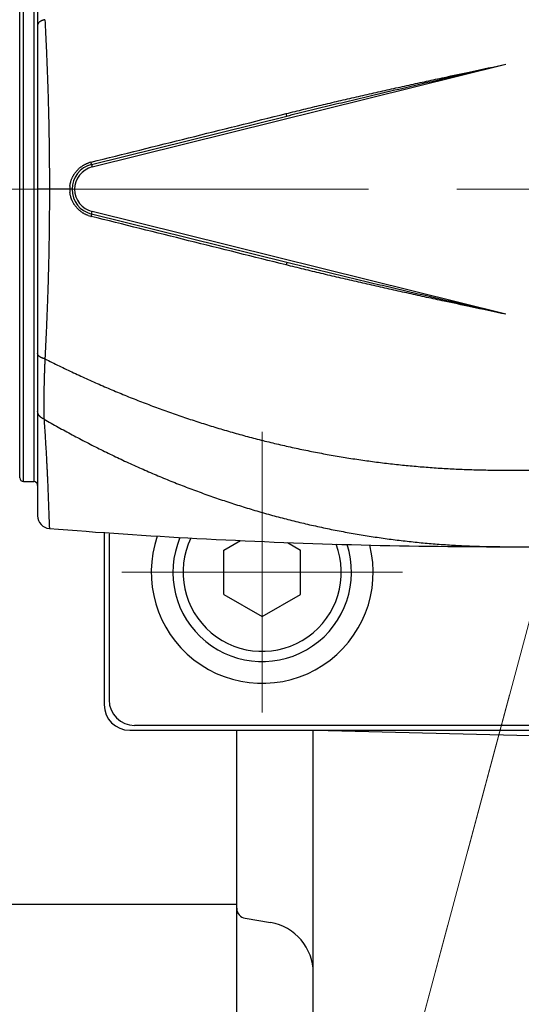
# Model space of a CAD drawing. Header units: millimetres. Extents: x 0 to 1300, y 0 to 891.
# Tile 21 of 127: x 569 to 589, y 253 to 292. Entities that reach past the tile are written whole.
import ezdxf

# ---------------------------------------------------------------- set-up
doc = ezdxf.new("R2010")
doc.units = ezdxf.units.MM
doc.header["$LTSCALE"] = 0.545669
doc.linetypes.add('CENTER', pattern=[50.8, 31.75, -6.35, 6.35, -6.35])
doc.layers.add('NoLayerName_001', color=7, linetype='Continuous')
doc.styles.get("Standard").update_dxf_attribs({"font": 'txt', "bigfont": 'extfont2'})
doc.dimstyles.get("Standard").update_dxf_attribs({"dimtxt": 2.5, "dimasz": 2.5, "dimexe": 1, "dimexo": 1, "dimtad": 1, "dimdec": 3, "dimzin": 0, "dimdsep": 46, "dimtxsty": 'Standard', "dimcen": 2.5, "dimadec": 3, "dimazin": 0, "dimtfac": 0.75, "dimtdec": 3, "dimtmove": 0, "dimatfit": 3, "dimfxl": 1, "dimarcsym": 0})

# ---------------------------------------------------------------- blocks, each defined once
blk = doc.blocks.new('_OPEN30')
at = {"color": 0, "linetype": 'ByBlock', "lineweight": -2}
for p, q in [((-1, 0.267949), (0, 0)), ((0, 0), (-1, -0.267949)), ((0, 0), (-1, 0))]:
    blk.add_line(p, q, dxfattribs=at)
blk = doc.blocks.new('*D47')
at = {"layer": 'Defpoints', "color": 0}
for p in [(526.877, 284.922), (526.977, 284.922), (586.934, 259.011), (586.96, 259.108), (529.773, 255.03)]:
    blk.add_point(p, dxfattribs=at)
at = {"layer": 'NoLayerName_001', "color": 0, "linetype": 'Continuous', "lineweight": 13}
for p, q in [((523.877, 284.922), (520.146, 284.922)), ((586.158, 256.113), (574.794, 213.703))]:
    blk.add_line(p, q, dxfattribs=at)
blk.add_arc((593.877, 284.922), 70.731, 183.64582, 251.35418, dxfattribs=at)
at = {"layer": 'NoLayerName_001', "color": 0, "lineweight": 13, "xscale": 4.5, "yscale": 4.5, "zscale": 4.5}
for p, rotation in [((523.146, 284.922), 91.8229116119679), ((575.57, 216.601), 343.1770883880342)]:
    blk.add_blockref('_OPEN30', p, dxfattribs=dict(at, rotation=rotation))
at = {"layer": 'NoLayerName_001', "color": 0, "lineweight": 13, "insert": (558.234, 233.764), "char_height": 10.5, "attachment_point": 5, "rotation": 325.134}
blk.add_mtext('\\W0.8000;75%%d', dxfattribs=at)
blk = doc.blocks.new('DIM_0002')
at = {"color": 3, "linetype": 'Continuous', "lineweight": 13}
blk.add_lwpolyline([(47.005, 33.624), (38.771, 2.898), (37.995, 0)], dxfattribs=at)
blk.add_arc((52.31, 53.426), 52.31, 345, 255, dxfattribs=at)

msp = doc.modelspace()

# ---------------------------------------------------------------- linework, layer by layer
at = {"layer": 'NoLayerName_001', "color": 60, "linetype": 'Continuous', "lineweight": 25}
for p, q in [((570.077, 297.7108), (570.077, 272.1332)), ((569.3732, 273.6181), (569.3732, 296.2259)), ((569.5232, 273.472), (569.5232, 296.372)), ((569.927, 296.372), (569.927, 273.472)), ((572.2103, 285.7955), (588.427, 289.819)), ((572.1862, 285.8926), (579.8401, 287.7915)), ((572.1862, 285.8926), (572.2103, 285.7955)), ((571.4271, 284.922), (570.077, 284.922)), ((571.4271, 284.922), (570.077, 284.922)), ((572.1862, 283.9514), (572.2103, 284.0485)), ((579.8401, 282.0525), (572.1862, 283.9514)), ((588.427, 280.025), (572.2103, 284.0485)), ((588.427, 273.922), (593.927, 273.922)), ((569.5232, 273.472), (569.927, 273.472)), ((588.427, 270.9219), (588.427, 270.9346)), ((588.427, 270.922), (593.927, 270.922)), ((588.427, 270.922), (593.927, 270.922))]:
    msp.add_line(p, q, dxfattribs=at)
at = {"layer": 'NoLayerName_001', "color": 60, "linetype": 'CENTER', "lineweight": 13}
msp.add_line((586.9343, 259.0112), (595.0646, 289.3538), dxfattribs=at)
at = {"layer": 'NoLayerName_001', "color": 4, "linetype": 'CENTER', "lineweight": 13}
msp.add_line((638.4842, 284.922), (526.877, 284.922), dxfattribs=at)
at = {"layer": 'NoLayerName_001', "color": 110, "linetype": 'CENTER', "lineweight": 13}
for p, q in [((578.877, 275.422), (578.877, 264.422)), ((573.377, 269.922), (584.377, 269.922))]:
    msp.add_line(p, q, dxfattribs=at)
at = {"layer": 'NoLayerName_001', "color": 110, "linetype": 'Continuous', "lineweight": 25}
for p, q in [((572.685, 271.4737), (572.685, 264.73)), ((572.877, 271.4228), (572.877, 264.922)), ((613.877, 263.922), (573.877, 263.922)), ((573.685, 263.73), (614.069, 263.73))]:
    msp.add_line(p, q, dxfattribs=at)
at = {"layer": 'NoLayerName_001', "color": 7, "linetype": 'Continuous', "lineweight": 25}
for p, q in [((577.377, 270.788), (578.0258, 271.1626)), ((577.377, 269.056), (577.377, 270.788)), ((579.8626, 271.085), (580.377, 270.788)), ((580.377, 269.056), (580.377, 270.788)), ((577.377, 269.056), (578.877, 268.1899)), ((578.877, 268.1899), (580.377, 269.056)), ((577.877, 240.7608), (577.877, 263.73)), ((580.877, 200.1845), (580.877, 263.73)), ((580.941, 263.73), (612.8294, 262.9707)), ((563.877, 256.922), (577.877, 256.922)), ((578.2113, 256.3663), (579.2058, 256.2005))]:
    msp.add_line(p, q, dxfattribs=at)
at = {"layer": 'NoLayerName_001', "color": 60, "linetype": 'Continuous', "lineweight": 25}
for centre, radius, start, end in [((572.427, 284.922), 1, 103.93401, 256.06599), ((572.427, 284.922), 0.9, 103.93401, 256.06599), ((572.4368, 284.9102), 1.1069, 104.53948, 110.2742), ((572.4345, 284.9185), 1.0983, 103.93692, 104.53324), ((572.425, 284.9215), 1.0904, 173.45563, 179.97459), ((572.4249, 284.9225), 1.0903, 180.02515, 186.54706), ((572.4369, 284.9343), 1.1074, 249.72899, 255.45877), ((572.4347, 284.9262), 1.099, 255.46481, 256.06074), ((569.5232, 273.622), 0.15, 181.5, 270), ((569.927, 273.322), 0.15, 0, 90), ((570.577, 272.1332), 0.5, 179.99995, 265.43564), ((588.4277, 495.7374), 224.8156, 265.435672, 266.912909), ((588.4281, 495.7684), 224.8466, 266.913223, 269.99972)]:
    msp.add_arc(centre, radius, start, end, dxfattribs=at)
at = {"layer": 'NoLayerName_001', "color": 110, "linetype": 'Continuous', "lineweight": 25}
for centre, radius, start, end in [((578.877, 269.922), 4.35, 161.01117, 14.14561), ((573.685, 264.73), 1, 180, 270), ((573.877, 264.922), 1, 180, 270)]:
    msp.add_arc(centre, radius, start, end, dxfattribs=at)
at = {"layer": 'NoLayerName_001', "color": 7, "linetype": 'Continuous', "lineweight": 25}
for centre, radius, start, end in [((578.877, 269.922), 3.5, 157.08052, 18.07582), ((578.877, 269.922), 3.1, 154.4077, 20.74906), ((578.277, 256.7608), 0.4, 180, 260.53768), ((578.877, 254.2277), 2, 0, 80.53768)]:
    msp.add_arc(centre, radius, start, end, dxfattribs=at)
at = {"layer": 'NoLayerName_001', "color": 60, "linetype": 'Continuous', "lineweight": 25}
for points, knots in [([(570.3621, 291.5642), (570.358, 291.5632), (570.3498, 291.5614), (570.3376, 291.5583), (570.3254, 291.5551), (570.3133, 291.5517), (570.3012, 291.5481), (570.2892, 291.5442), (570.2773, 291.5402), (570.2655, 291.5359), (570.2537, 291.5313), (570.242, 291.5265), (570.2305, 291.5215), (570.219, 291.5162), (570.2077, 291.5106), (570.1966, 291.5047), (570.1856, 291.4984), (570.1749, 291.4918), (570.1643, 291.4849), (570.154, 291.4776), (570.144, 291.4698), (570.1343, 291.4617), (570.125, 291.4531), (570.1163, 291.4439), (570.1081, 291.4342), (570.1007, 291.424), (570.094, 291.4131), (570.0882, 291.4017), (570.0834, 291.3898), (570.0799, 291.3775), (570.0775, 291.365), (570.0773, 291.3566), (570.077, 291.3524)], [0, 0, 0, 0, 0.0125877, 0.02518123, 0.03777868, 0.05037857, 0.06297984, 0.07558189, 0.08818457, 0.10078825, 0.11339382, 0.12600268, 0.13861456, 0.15122622, 0.16383569, 0.17644287, 0.18904972, 0.20166042, 0.21428152, 0.22692208, 0.23958626, 0.25225498, 0.26491276, 0.27755688, 0.29019946, 0.30286956, 0.3156131, 0.32842692, 0.34123861, 0.35399211, 0.36666105, 0.37925745, 0.37925745, 0.37925745, 0.37925745]), ([(570.3621, 291.5642), (570.3791, 291.1954), (570.4036, 290.6791), (570.4324, 290.0152), (570.4503, 289.5725), (570.464, 289.2036), (570.4742, 288.9085), (570.4815, 288.6871), (570.4883, 288.4657), (570.4946, 288.2442), (570.5004, 288.0228), (570.5058, 287.8014), (570.5108, 287.5799), (570.5153, 287.3584), (570.5193, 287.137), (570.5229, 286.9155), (570.5261, 286.694), (570.5289, 286.4725), (570.532, 286.1772), (570.5348, 285.808), (570.537, 285.365), (570.5371, 285.0697), (570.5373, 284.922)], [0, 0, 0, 0, 1.1075364, 1.5505513, 1.9935685, 2.4365865, 2.6580954, 2.879604, 3.1011126, 3.3226212, 3.5441301, 3.7656392, 3.9871486, 4.2086582, 4.4301678, 4.6516775, 4.8731871, 5.0946964, 5.3162054, 5.7592233, 6.2022407, 6.6452564, 6.6452564, 6.6452564, 6.6452564]), ([(579.8208, 287.8863), (579.935, 287.9146), (580.1633, 287.9712), (580.5061, 288.0548), (580.849, 288.1377), (581.1922, 288.2196), (581.5356, 288.3008), (581.8792, 288.3813), (582.2229, 288.4611), (582.6813, 288.5666), (583.2547, 288.6971), (583.9433, 288.8514), (584.6323, 289.0039), (585.3217, 289.1548), (586.1263, 289.3291), (587.1613, 289.5511), (587.9668, 289.7213), (588.427, 289.819)], [0, 0, 0, 0, 0.3528399, 0.705681, 1.0585236, 1.4113676, 1.7642124, 2.117057, 2.4699003, 2.8227422, 3.5284237, 4.2341042, 4.9397838, 5.645464, 6.351146, 7.4096723, 8.8210381, 8.8210381, 8.8210381, 8.8210381]), ([(579.8401, 287.7915), (580.1256, 287.8619), (580.6966, 288.0032), (581.5541, 288.2112), (582.412, 288.4173), (583.4135, 288.6553), (584.5587, 288.9245), (586.1341, 289.2913), (587.4238, 289.5886), (588.2837, 289.786), (588.427, 289.819)], [0, 0, 0, 0, 0.8823147, 1.7646323, 2.6469542, 3.5292791, 4.8527637, 6.176239, 8.3820249, 8.8231823, 8.8231823, 8.8231823, 8.8231823]), ([(579.8401, 287.7915), (579.8402, 287.7922), (579.8405, 287.7937), (579.84, 287.7959), (579.8399, 287.798), (579.8397, 287.8), (579.8394, 287.8021), (579.839, 287.8042), (579.8381, 287.8092), (579.8371, 287.8142), (579.8362, 287.8191), (579.8357, 287.8212), (579.8353, 287.8233), (579.8349, 287.8254), (579.8344, 287.8276), (579.8338, 287.8304), (579.833, 287.8339), (579.8321, 287.8381), (579.8312, 287.8423), (579.8302, 287.8465), (579.8293, 287.8507), (579.8283, 287.8549), (579.8273, 287.8591), (579.8264, 287.8633), (579.8254, 287.8675), (579.8244, 287.8717), (579.8233, 287.8759), (579.8222, 287.8808), (579.8213, 287.8842), (579.8208, 287.8863)], [0, 0, 0, 0, 0.002184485, 0.004582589, 0.006570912, 0.008526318, 0.0106165, 0.012801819, 0.015031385, 0.025875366, 0.028006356, 0.030144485, 0.032290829, 0.03444363, 0.036601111, 0.038761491, 0.043083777, 0.04739922, 0.051708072, 0.056013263, 0.06031772, 0.064623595, 0.068930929, 0.073239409, 0.077548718, 0.081858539, 0.086168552, 0.090478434, 0.096942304, 0.096942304, 0.096942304, 0.096942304]), ([(571.3418, 285.0458), (571.3435, 285.0591), (571.3467, 285.0857), (571.3537, 285.1254), (571.3619, 285.1649), (571.3717, 285.204), (571.3829, 285.2428), (571.3955, 285.2811), (571.4095, 285.319), (571.4249, 285.3563), (571.4417, 285.393), (571.4598, 285.4291), (571.4793, 285.4644), (571.5, 285.499), (571.522, 285.5328), (571.5452, 285.5658), (571.5696, 285.5979), (571.5951, 285.629), (571.6218, 285.6593), (571.6496, 285.6885), (571.6784, 285.7167), (571.7083, 285.7438), (571.7391, 285.7698), (571.7709, 285.7947), (571.8036, 285.8184), (571.8371, 285.8409), (571.8714, 285.8621), (571.9065, 285.8821), (571.9423, 285.9008), (571.9787, 285.9181), (572.0156, 285.9342), (572.0407, 285.9436), (572.0532, 285.9485)], [0, 0, 0, 0, 0.0402234, 0.0804967, 0.1208099, 0.1611526, 0.2015142, 0.241884, 0.282252, 0.3226091, 0.3629528, 0.4032858, 0.4436107, 0.4839292, 0.5242427, 0.5645525, 0.6048599, 0.6451666, 0.6854749, 0.7257866, 0.7661034, 0.8064267, 0.8467582, 0.8870997, 0.9274533, 0.9678166, 1.008181, 1.0485372, 1.0888751, 1.1291847, 1.1694556, 1.2096783, 1.2096783, 1.2096783, 1.2096783]), ([(572.1862, 285.8926), (572.1865, 285.8932), (572.1872, 285.8945), (572.1869, 285.8967), (572.1869, 285.8988), (572.1867, 285.9007), (572.1865, 285.9028), (572.1863, 285.9048), (572.186, 285.9069), (572.1857, 285.909), (572.1854, 285.9111), (572.1851, 285.9132), (572.1847, 285.9152), (572.1844, 285.9173), (572.184, 285.9193), (572.1837, 285.9214), (572.1833, 285.9234), (572.1829, 285.9254), (572.1825, 285.9275), (572.1821, 285.9295), (572.1817, 285.9316), (572.1813, 285.9336), (572.1809, 285.9357), (572.1805, 285.9377), (572.1801, 285.9398), (572.1796, 285.9418), (572.1792, 285.9438), (572.1788, 285.9459), (572.1782, 285.9486), (572.1775, 285.952), (572.1766, 285.9561), (572.1757, 285.9601), (572.1747, 285.9642), (572.1738, 285.9682), (572.1729, 285.9723), (572.1719, 285.9764), (572.1709, 285.9804), (572.1703, 285.9831), (572.1699, 285.9845)], [0, 0, 0, 0, 0.002076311, 0.004375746, 0.006352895, 0.008285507, 0.010315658, 0.01241733, 0.014553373, 0.016686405, 0.018795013, 0.020883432, 0.022958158, 0.025025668, 0.027092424, 0.029164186, 0.031241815, 0.033324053, 0.035409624, 0.037497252, 0.039585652, 0.041673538, 0.043759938, 0.045844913, 0.047928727, 0.050011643, 0.052093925, 0.054175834, 0.05625763, 0.060421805, 0.064587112, 0.068753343, 0.072920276, 0.077087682, 0.081255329, 0.085422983, 0.089590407, 0.093757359, 0.093757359, 0.093757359, 0.093757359]), ([(570.5373, 284.922), (570.5371, 284.7743), (570.537, 284.479), (570.5348, 284.036), (570.532, 283.6668), (570.5289, 283.3715), (570.5261, 283.15), (570.5229, 282.9285), (570.5193, 282.707), (570.5153, 282.4855), (570.5108, 282.2641), (570.5058, 282.0426), (570.5004, 281.8212), (570.4946, 281.5997), (570.4883, 281.3783), (570.4815, 281.1569), (570.4742, 280.9355), (570.464, 280.6403), (570.4503, 280.2714), (570.4324, 279.8288), (570.4036, 279.1649), (570.3791, 278.6486), (570.3621, 278.2798)], [0, 0, 0, 0, 0.4430157, 0.8860331, 1.329051, 1.5505601, 1.7720693, 1.9935789, 2.2150886, 2.4365982, 2.6581078, 2.8796172, 3.1011263, 3.3226352, 3.5441438, 3.7656524, 3.987161, 4.2086699, 4.6516879, 5.0947051, 5.53772, 6.6452564, 6.6452564, 6.6452564, 6.6452564]), ([(572.0532, 283.8954), (572.0407, 283.9003), (572.0156, 283.9097), (571.9787, 283.9259), (571.9423, 283.9432), (571.9065, 283.9619), (571.8715, 283.9818), (571.8371, 284.0031), (571.8036, 284.0256), (571.7709, 284.0493), (571.7392, 284.0741), (571.7083, 284.1001), (571.6785, 284.1273), (571.6496, 284.1555), (571.6219, 284.1847), (571.5952, 284.2149), (571.5696, 284.2461), (571.5452, 284.2782), (571.522, 284.3111), (571.5, 284.3449), (571.4793, 284.3795), (571.4598, 284.4149), (571.4417, 284.4509), (571.4249, 284.4876), (571.4095, 284.5249), (571.3955, 284.5628), (571.3829, 284.6011), (571.3717, 284.6399), (571.3619, 284.6791), (571.3537, 284.7185), (571.3467, 284.7582), (571.3435, 284.7849), (571.3418, 284.7981)], [0, 0, 0, 0, 0.0402226, 0.0804935, 0.120803, 0.1611409, 0.201497, 0.2418613, 0.2822245, 0.3225781, 0.3629195, 0.4032509, 0.4435741, 0.4838909, 0.5242025, 0.5645107, 0.6048174, 0.6451247, 0.6854345, 0.7257479, 0.7660663, 0.8063911, 0.846724, 0.8870676, 0.9274246, 0.9677926, 1.0081623, 1.0485238, 1.0888664, 1.1291795, 1.1694528, 1.2096761, 1.2096761, 1.2096761, 1.2096761]), ([(572.1862, 283.9514), (572.1865, 283.9508), (572.1872, 283.9494), (572.1869, 283.9473), (572.1869, 283.9452), (572.1868, 283.9432), (572.1866, 283.9412), (572.1863, 283.9392), (572.186, 283.9371), (572.1857, 283.9349), (572.1854, 283.9329), (572.1851, 283.9308), (572.1847, 283.9287), (572.1844, 283.9267), (572.184, 283.9247), (572.1837, 283.9226), (572.1833, 283.9206), (572.1829, 283.9185), (572.1825, 283.9165), (572.1821, 283.9144), (572.1817, 283.9124), (572.1813, 283.9103), (572.1809, 283.9083), (572.1805, 283.9062), (572.1801, 283.9042), (572.1796, 283.9022), (572.1792, 283.9001), (572.1788, 283.8981), (572.1782, 283.8954), (572.1775, 283.892), (572.1766, 283.8879), (572.1757, 283.8838), (572.1747, 283.8798), (572.1738, 283.8757), (572.1729, 283.8717), (572.1719, 283.8676), (572.1709, 283.8636), (572.1703, 283.8609), (572.1699, 283.8595)], [0, 0, 0, 0, 0.002076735, 0.004376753, 0.00635451, 0.008287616, 0.01031822, 0.012420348, 0.014556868, 0.01669041, 0.018799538, 0.020888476, 0.022963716, 0.025031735, 0.027098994, 0.029171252, 0.031249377, 0.033332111, 0.035418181, 0.037506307, 0.039595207, 0.041683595, 0.043770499, 0.045855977, 0.047940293, 0.050023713, 0.052106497, 0.054188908, 0.056271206, 0.060436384, 0.064602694, 0.068769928, 0.072937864, 0.077106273, 0.081274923, 0.08544358, 0.089612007, 0.093779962, 0.093779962, 0.093779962, 0.093779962]), ([(579.8401, 282.0525), (579.8402, 282.0517), (579.8405, 282.0502), (579.84, 282.048), (579.8399, 282.0459), (579.8397, 282.0439), (579.8394, 282.0419), (579.839, 282.0397), (579.8381, 282.0347), (579.8371, 282.0298), (579.8362, 282.0248), (579.8357, 282.0227), (579.8353, 282.0206), (579.8349, 282.0185), (579.8344, 282.0164), (579.8338, 282.0136), (579.833, 282.0101), (579.8321, 282.0059), (579.8312, 282.0017), (579.8302, 281.9975), (579.8293, 281.9933), (579.8283, 281.9891), (579.8273, 281.9849), (579.8264, 281.9807), (579.8254, 281.9765), (579.8244, 281.9723), (579.8233, 281.9681), (579.8222, 281.9632), (579.8213, 281.9597), (579.8208, 281.9576)], [0, 0, 0, 0, 0.002184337, 0.00458237, 0.00657096, 0.008526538, 0.010616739, 0.012801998, 0.015031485, 0.025875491, 0.028006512, 0.030144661, 0.032291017, 0.034443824, 0.036601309, 0.03876169, 0.043083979, 0.047399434, 0.051708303, 0.056013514, 0.060317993, 0.064623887, 0.068931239, 0.073239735, 0.07754906, 0.081858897, 0.086168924, 0.090478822, 0.096942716, 0.096942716, 0.096942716, 0.096942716]), ([(588.427, 280.025), (587.9668, 280.1227), (587.1613, 280.2929), (586.1263, 280.5149), (585.3217, 280.6892), (584.6323, 280.84), (583.9433, 280.9925), (583.2547, 281.1469), (582.6813, 281.2773), (582.2229, 281.3829), (581.8792, 281.4627), (581.5356, 281.5431), (581.1922, 281.6243), (580.849, 281.7063), (580.5061, 281.7891), (580.1633, 281.8727), (579.935, 281.9294), (579.8208, 281.9576)], [0, 0, 0, 0, 1.4113658, 2.469892, 3.1755741, 3.8812543, 4.5869339, 5.2926144, 5.9982959, 6.3511378, 6.703981, 7.0568256, 7.4096704, 7.7625144, 8.1153571, 8.4681982, 8.8210381, 8.8210381, 8.8210381, 8.8210381]), ([(588.427, 280.025), (587.7105, 280.1901), (586.5639, 280.4532), (584.9883, 280.8192), (583.8429, 281.0875), (582.8411, 281.3245), (581.9829, 281.5294), (581.1253, 281.7366), (580.411, 281.9111), (579.9828, 282.0172), (579.8401, 282.0525)], [0, 0, 0, 0, 2.205786, 3.5292595, 4.8527408, 5.735066, 6.6173897, 7.4997094, 8.3820252, 8.8231826, 8.8231826, 8.8231826, 8.8231826]), ([(570.3621, 278.2798), (570.358, 278.2807), (570.3498, 278.2826), (570.3376, 278.2856), (570.3254, 278.2888), (570.3133, 278.2923), (570.3012, 278.2959), (570.2892, 278.2997), (570.2773, 278.3038), (570.2655, 278.3081), (570.2537, 278.3127), (570.242, 278.3174), (570.2305, 278.3225), (570.219, 278.3278), (570.2077, 278.3334), (570.1966, 278.3393), (570.1856, 278.3455), (570.1749, 278.3521), (570.1643, 278.3591), (570.154, 278.3664), (570.144, 278.3741), (570.1343, 278.3823), (570.125, 278.3909), (570.1163, 278.4), (570.1081, 278.4097), (570.1007, 278.42), (570.094, 278.4309), (570.0882, 278.4423), (570.0834, 278.4542), (570.0799, 278.4664), (570.0775, 278.4789), (570.0773, 278.4874), (570.077, 278.4916)], [0, 0, 0, 0, 0.0125877, 0.02518123, 0.03777868, 0.05037858, 0.06297985, 0.07558189, 0.08818457, 0.10078826, 0.11339383, 0.12600269, 0.13861457, 0.15122624, 0.1638357, 0.17644288, 0.18904973, 0.20166044, 0.21428154, 0.2269221, 0.23958628, 0.252255, 0.26491279, 0.27755691, 0.29019949, 0.30286959, 0.31561313, 0.32842695, 0.34123864, 0.35399215, 0.36666108, 0.37925748, 0.37925748, 0.37925748, 0.37925748]), ([(570.3621, 278.2798), (570.3609, 278.2536), (570.3583, 278.2012), (570.3548, 278.1226), (570.3515, 278.0439), (570.3485, 277.9653), (570.3457, 277.8866), (570.3421, 277.7818), (570.338, 277.6507), (570.3327, 277.4671), (570.3272, 277.2573), (570.3222, 277.0475), (570.3186, 276.8901), (570.3166, 276.7852), (570.3153, 276.7065), (570.3143, 276.6278), (570.3136, 276.5491), (570.3134, 276.4704), (570.3136, 276.3917), (570.3144, 276.313), (570.3157, 276.2343), (570.3177, 276.1556), (570.3203, 276.0769), (570.3236, 275.9983), (570.3266, 275.9459), (570.328, 275.9197)], [0, 0, 0, 0, 0.0787011, 0.1574024, 0.2361042, 0.3148067, 0.3935098, 0.4722135, 0.6296206, 0.787025, 1.0231284, 1.259232, 1.4166352, 1.4953365, 1.5740379, 1.6527403, 1.7314452, 1.8101548, 1.8888708, 1.96759, 2.0463083, 2.1250233, 2.2037334, 2.2824386, 2.3611404, 2.3611404, 2.3611404, 2.3611404]), ([(570.3621, 278.2798), (570.5489, 278.1876), (570.9216, 278.0011), (571.4863, 277.733), (572.0543, 277.4719), (572.6263, 277.2193), (573.2019, 276.9749), (573.7811, 276.739), (574.3637, 276.5119), (574.9497, 276.2935), (575.5389, 276.0842), (576.1313, 275.8839), (576.7266, 275.6928), (577.3249, 275.511), (577.9259, 275.3387), (578.5296, 275.1759), (579.1358, 275.0227), (579.7444, 274.8793), (580.3552, 274.7457), (580.9681, 274.622), (581.5829, 274.5082), (582.1995, 274.4044), (582.8178, 274.3106), (583.4375, 274.2268), (584.0585, 274.1532), (584.6807, 274.0897), (585.3038, 274.0364), (585.9277, 273.9931), (586.5522, 273.9598), (587.177, 273.9369), (587.802, 273.9227), (588.2187, 273.923), (588.427, 273.9219)], [0, 0, 0, 0, 0.6249703, 1.2500689, 1.8752622, 2.5005207, 3.1258196, 3.7511387, 4.3764629, 5.001782, 5.627089, 6.2523774, 6.8776434, 7.5028865, 8.1281093, 8.753318, 9.378522, 10.0037334, 10.6289565, 11.2541929, 11.8794448, 12.5047152, 13.1300085, 13.7553302, 14.3806865, 15.0060718, 15.6314622, 16.2568311, 16.8821495, 17.5073869, 18.132511, 18.7574882, 18.7574882, 18.7574882, 18.7574882]), ([(570.328, 275.9197), (570.3237, 275.9215), (570.3151, 275.9249), (570.3025, 275.9306), (570.2899, 275.9365), (570.2775, 275.9428), (570.2653, 275.9494), (570.2532, 275.9563), (570.2414, 275.9636), (570.2298, 275.9712), (570.2183, 275.9792), (570.2072, 275.9875), (570.1963, 275.9961), (570.1857, 276.0051), (570.1754, 276.0144), (570.1654, 276.0241), (570.1558, 276.0342), (570.1466, 276.0446), (570.1378, 276.0554), (570.1295, 276.0666), (570.1217, 276.0781), (570.1144, 276.0899), (570.1076, 276.1021), (570.1014, 276.1146), (570.0959, 276.1274), (570.091, 276.1404), (570.0868, 276.1538), (570.0833, 276.1673), (570.0805, 276.181), (570.0786, 276.1948), (570.0773, 276.2086), (570.0772, 276.2179), (570.077, 276.2225)], [0, 0, 0, 0, 0.01386718, 0.02774505, 0.04163049, 0.05552109, 0.06941515, 0.08331177, 0.09721087, 0.11111326, 0.12502045, 0.13893082, 0.15284004, 0.16674532, 0.18064562, 0.19454189, 0.20843715, 0.22233663, 0.23624669, 0.25016495, 0.26408544, 0.27800496, 0.29192341, 0.30584406, 0.31977391, 0.33372258, 0.34768662, 0.3616527, 0.37560868, 0.38954442, 0.4034523, 0.41732791, 0.41732791, 0.41732791, 0.41732791]), ([(570.328, 275.9197), (570.5116, 275.8159), (570.8778, 275.6061), (571.4339, 275.3037), (571.9941, 275.0087), (572.5591, 274.7228), (573.1286, 274.4457), (573.7024, 274.1778), (574.2806, 273.9193), (574.8629, 273.6704), (575.4494, 273.4313), (576.0398, 273.2022), (576.634, 272.9832), (577.2319, 272.7746), (577.8333, 272.5764), (578.4381, 272.3889), (579.0461, 272.2122), (579.6573, 272.0465), (580.2713, 271.8918), (580.8881, 271.7483), (581.5074, 271.6161), (582.1291, 271.4952), (582.7528, 271.3857), (583.3786, 271.2877), (584.006, 271.2013), (584.635, 271.1265), (585.2653, 271.0632), (585.8966, 271.0116), (586.5286, 270.9714), (587.1612, 270.9431), (587.7941, 270.9248), (588.2161, 270.9238), (588.427, 270.9219)], [0, 0, 0, 0, 0.6328659, 1.2658887, 1.8990246, 2.5322366, 3.1654947, 3.7987762, 4.432066, 5.0653567, 5.6986424, 6.3319104, 6.9651522, 7.5983642, 8.2315487, 8.8647138, 9.4978736, 10.1310465, 10.7642384, 11.3974483, 12.0306772, 12.663928, 13.2972058, 13.9305185, 14.563876, 15.1972737, 15.8306811, 16.4640634, 17.0973826, 17.7305983, 18.363668, 18.9965471, 18.9965471, 18.9965471, 18.9965471]), ([(570.328, 275.9197), (570.3427, 275.6861), (570.3644, 275.3488), (570.3897, 274.9336), (570.4049, 274.674), (570.4165, 274.4663), (570.4264, 274.2846), (570.4345, 274.1288), (570.4423, 273.973), (570.4499, 273.8171), (570.4584, 273.6353), (570.4676, 273.4275), (570.4774, 273.1937), (570.4877, 272.9339), (570.5031, 272.5182), (570.5158, 272.1544), (570.5266, 271.8685), (570.5299, 271.7906), (570.5333, 271.7127), (570.536, 271.6607), (570.5373, 271.6348)], [0, 0, 0, 0, 0.7020385, 1.0140557, 1.2480693, 1.4820829, 1.6380918, 1.7941007, 1.9501096, 2.1061186, 2.2621276, 2.496141, 2.730154, 2.9641669, 3.2761844, 3.9782219, 4.0562274, 4.1342309, 4.2122345, 4.2902393, 4.2902393, 4.2902393, 4.2902393])]:
    msp.add_open_spline(points, degree=3, knots=knots, dxfattribs=at)
for points in [[(572.1699, 285.9845), (573.4451, 286.3014), (575.9954, 286.9354), (578.5456, 287.5694), (579.8208, 287.8863)], [(579.8208, 281.9576), (578.5456, 282.2746), (575.9954, 282.9086), (573.4451, 283.5425), (572.1699, 283.8595)]]:
    msp.add_open_spline(points, degree=3, dxfattribs=at)

# ---------------------------------------------------------------- block references
at = {"layer": 'NoLayerName_001', "color": 3, "linetype": 'Continuous', "lineweight": 13}
msp.add_blockref('DIM_0002', (541.5667, 231.4964), dxfattribs=at)

# ---------------------------------------------------------------- dimensions: what is measured, and where the dimension line sits
dim = msp.add_angular_dim_2l(base=(529.772544, 255.029563), line1=((586.934271, 259.011199), (586.960153, 259.107792)), line2=((526.877045, 284.921983), (526.977045, 284.921983)), text='\\W0.8000;<>', dimstyle='Standard', override={"dimtxt": 10.5, "dimasz": 4.5, "dimexe": 3, "dimexo": 3, "dimgap": 3, "dimblk": 'OPEN30', "dimclrd": 0, "dimclre": 0, "dimclrt": 0, "dimazin": 2, "dimtp": 0, "dimtm": 0, "dimlwd": 13, "dimlwe": 13}, dxfattribs=at)
dim.commit()
dim.dimension.update_dxf_attribs({"geometry": '*D47', "text_midpoint": (553.442742, 226.887416), "dimtype": 162})

doc.saveas('drawing.dxf')
